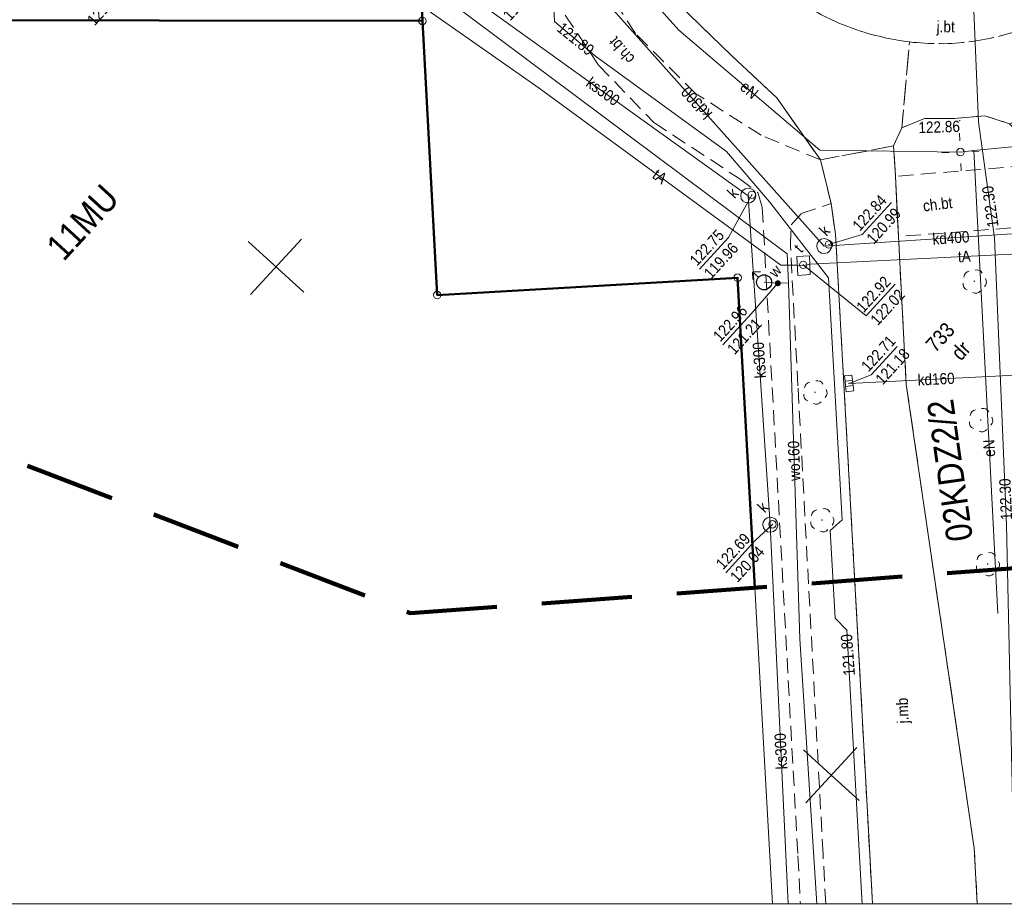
# Model space of a CAD drawing. Header units: metres. Extents: x 0 to 6446955, y 0 to 5658558.
# Tile 136 of 188: x 6441812 to 6441877, y 5654212 to 5654271. Entities that reach past the tile are written whole.
import ezdxf
from ezdxf.enums import TextEntityAlignment as Align

# ---------------------------------------------------------------- set-up
doc = ezdxf.new("R2010")
doc.units = ezdxf.units.M
doc.header["$MEASUREMENT"] = 0
for name, pattern in [('1.0_0.5', [1.5, 1, -0.5]), ('1.5_0.5', [2, 1.5, -0.5]), ('2', [0.9, 0.6, -0.3]), ('219-500', [0]), ('PRZER2-1', [3, 2, -1]), ('PRZER3-1', [4, 3, -1])]:
    doc.linetypes.add(name, pattern=pattern)
doc.layers.get('0').update_dxf_attribs({"color": 2, "linetype": 'CONTINUOUS', "lineweight": 5})
doc.layers.add('1ramki', color=7, linetype='PRZER2-1', lineweight=18)
doc.layers.add('z - MPZT', color=121, linetype='PRZER3-1', lineweight=18)
for name, color, linetype in [('202-punkt graniczny', 7, 'CONTINUOUS'), ('209-oznaczenie konturu klasyfikacyjnego', 7, 'CONTINUOUS'), ('211-numer działki ewidencyjnej', 7, 'CONTINUOUS'), ('217-kontur klasyfikacyjny', 7, 'CONTINUOUS'), ('218-kontur użytku gruntowego', 7, 'CONTINUOUS'), ('219-działka ewidencyjna', 7, 'CONTINUOUS'), ('chodnik', 7, 'CONTINUOUS'), ('chodnik-Atr17', 7, 'CONTINUOUS'), ('drzewo liściaste', 7, 'CONTINUOUS'), ('hydrant', 7, 'CONTINUOUS'), ('jezdnia', 7, 'CONTINUOUS'), ('jezdnia-Atr17', 7, 'CONTINUOUS'), ('komora podziemna', 7, 'CONTINUOUS'), ('kratka ściekowa', 7, 'CONTINUOUS'), ('krawężnik', 7, 'CONTINUOUS'), ('latarnia', 7, 'CONTINUOUS'), ('pikieta sztuczna', 7, 'CONTINUOUS'), ('pikieta sztuczna-Atr2', 7, 'CONTINUOUS'), ('przewód elektroenergetyczny podziemny', 7, 'CONTINUOUS'), ('przewód elektroenergetyczny podziemny-Atr1', 7, 'CONTINUOUS'), ('przewód gazowy', 7, 'CONTINUOUS'), ('przewód kanalizacyjny', 7, 'CONTINUOUS'), ('przewód kanalizacyjny-Atr1', 7, 'CONTINUOUS'), ('przewód telekomunikacyjny podziemny', 7, 'CONTINUOUS'), ('przewód telekomunikacyjny podziemny-Atr1', 7, 'CONTINUOUS'), ('przewód wodociągowy', 7, 'CONTINUOUS'), ('przewód wodociągowy-Atr1', 7, 'CONTINUOUS'), ('rzedna', 7, 'CONTINUOUS'), ('rzedna-Atr2', 7, 'CONTINUOUS'), ('rzedna-Atr3', 7, 'CONTINUOUS'), ('właz do komory lub kanału - okrągły', 7, 'CONTINUOUS'), ('właz do komory lub kanału - okrągły-Atr17', 7, 'CONTINUOUS'), ('Zakres', 7, 'CONTINUOUS'), ('zasuwa lub zawór', 7, 'CONTINUOUS'), ('zasuwa lub zawór-Atr17', 7, 'CONTINUOUS')]:
    doc.layers.add(name, color=color, linetype=linetype)
doc.styles.add('MapaZas', font='geodezja.shx', dxfattribs={"width": 0.9})
doc.linetypes.add('OLZ', pattern='A,3,-1,[36,msgB.shx,S=0.008,R=0,X=-0.5,Y=0],3', length=7)

# ---------------------------------------------------------------- blocks, each defined once
blk = doc.blocks.new('202')
at = {"color": 0, "linetype": 'Continuous', "lineweight": 0}
blk.add_circle((0, 0), 0.25, dxfattribs=at)
blk = doc.blocks.new('SM01')
at = {"color": 0, "linetype": 'Continuous', "lineweight": 13}
for p, q in [((-0.53, 0.531), (-0.883, 0.884)), ((0.531, 0.531), (0.884, 0.884)), ((-0.53, -0.53), (-0.883, -0.883)), ((0.531, -0.53), (0.884, -0.883))]:
    blk.add_line(p, q, dxfattribs=at)
blk.add_circle((0, 0), 0.25, dxfattribs=at)
blk = doc.blocks.new('PW01')
at = {"linetype": 'Continuous', "lineweight": 13}
h = blk.add_hatch(color=0, dxfattribs=at)
edge = h.paths.add_edge_path()
edge.add_arc((0, 0), 0.045, 0, 360)
blk = doc.blocks.new('US22')
at = {"color": 0, "linetype": 'Continuous', "lineweight": 13}
blk.add_circle((0, 0), 0.25, dxfattribs=at)
blk = doc.blocks.new('OP021')
at = {"linetype": 'Continuous', "lineweight": 13}
h = blk.add_hatch(color=0, dxfattribs=at)
edge = h.paths.add_edge_path()
edge.add_arc((0, 0), 0.05, 0, 360)
at = {"color": 0, "linetype": 'Continuous', "lineweight": 13}
for centre, start, end in [((0, 0.4), 49.272, 130.728), ((-0.38, 0.124), 121.308, 202.548), ((0.38, 0.124), 337.452, 58.692), ((-0.235, -0.324), 193.221, 274.871), ((0.235, -0.324), 265.129, 346.779)]:
    blk.add_arc(centre, 0.4, start, end, dxfattribs=at)
blk = doc.blocks.new('US05')
at = {"color": 0, "linetype": 'Continuous', "lineweight": 13}
for p, q in [((-0.525, -0.25), (-0.525, 0.25)), ((-0.525, 0.25), (-0.175, 0.25)), ((-0.175, -0.25), (-0.175, 0.25)), ((-0.175, 0.25), (0.175, 0.25)), ((0.175, -0.25), (0.175, 0.25)), ((0.175, 0.25), (0.525, 0.25)), ((0.525, -0.25), (0.525, 0.25)), ((-0.525, -0.25), (-0.175, -0.25)), ((-0.175, -0.25), (0.175, -0.25)), ((0.175, -0.25), (0.525, -0.25))]:
    blk.add_line(p, q, dxfattribs=at)
blk = doc.blocks.new('US25')
at = {"linetype": 'Continuous', "lineweight": 0}
h = blk.add_hatch(color=0, dxfattribs=at)
edge = h.paths.add_edge_path()
edge.add_arc((0, 0), 0.2, 0, 360)
blk = doc.blocks.new('SUWH')
at = {"color": 0, "linetype": 'Continuous'}
for p in [(-0.354, 0.646), (0, 0.5), (0.354, 0.646)]:
    blk.add_line(p, (0, 1), dxfattribs=at)
blk.add_circle((0, 0), 0.5, dxfattribs=at)

msp = doc.modelspace()

# ---------------------------------------------------------------- linework, layer by layer
at = {"color": 0, "lineweight": 13}
for p, q in [((6441830.937, 5654252.459), (6441827.249, 5654255.836)), ((6441830.937, 5654252.459), (6441827.249, 5654255.836)), ((6441827.405, 5654252.304), (6441830.781, 5654255.991)), ((6441827.405, 5654252.304), (6441830.781, 5654255.991)), ((6441864.282, 5654218.539), (6441867.658, 5654222.226)), ((6441864.282, 5654218.539), (6441867.658, 5654222.226)), ((6441864.282, 5654218.539), (6441867.658, 5654222.226)), ((6441864.282, 5654218.539), (6441867.658, 5654222.226)), ((6441865.97, 5654220.382), (6441864.126, 5654222.071)), ((6441865.97, 5654220.382), (6441864.126, 5654222.071)), ((6441867.814, 5654218.694), (6441865.97, 5654220.382)), ((6441867.814, 5654218.694), (6441865.97, 5654220.382))]:
    msp.add_line(p, q, dxfattribs=at)
at = {"layer": '1ramki', "color": 0, "linetype": 'Continuous', "lineweight": 18, "flags": 128}
msp.add_lwpolyline([(6441510.604, 5654351.84), (6441940.534, 5654351.84), (6441940.63, 5654211.832), (6441510.701, 5654211.832)], close=True, dxfattribs=at)
msp.add_lwpolyline([(6441510.604, 5654351.84), (6441940.534, 5654351.84), (6441940.63, 5654211.832), (6441510.701, 5654211.832)], close=True, dxfattribs=at)
at = {"layer": '217-kontur klasyfikacyjny', "color": 3, "linetype": 'Continuous', "lineweight": 13}
msp.add_line((6441862.065, 5654211.832), (6441859.751, 5654253.424), dxfattribs=at)
at = {"layer": '217-kontur klasyfikacyjny', "color": 3, "linetype": 'Continuous', "lineweight": 13, "flags": 128}
for points in [[(6441838.813, 5654270.48), (6441786.335, 5654270.546)], [(6441839.793, 5654252.269), (6441838.813, 5654270.48)], [(6441859.751, 5654253.424), (6441839.793, 5654252.269)]]:
    msp.add_lwpolyline(points, dxfattribs=at)
at = {"layer": '218-kontur użytku gruntowego', "color": 3, "linetype": 'Continuous', "lineweight": 13}
for p, q in [((6441862.065, 5654211.832), (6441859.751, 5654253.424)), ((6441859.751, 5654253.424), (6441862.065, 5654211.832))]:
    msp.add_line(p, q, dxfattribs=at)
at = {"layer": '218-kontur użytku gruntowego', "color": 3, "linetype": 'Continuous', "lineweight": 13, "flags": 128}
for points in [[(6441838.813, 5654270.48), (6441786.335, 5654270.546)], [(6441786.335, 5654270.546), (6441838.813, 5654270.48)], [(6441839.793, 5654252.269), (6441838.813, 5654270.48)], [(6441838.813, 5654270.48), (6441839.793, 5654252.269)], [(6441859.751, 5654253.424), (6441839.793, 5654252.269)], [(6441839.793, 5654252.269), (6441859.751, 5654253.424)]]:
    msp.add_lwpolyline(points, dxfattribs=at)
at = {"layer": '219-działka ewidencyjna', "color": 3, "linetype": '219-500', "lineweight": 13}
msp.add_line((6441862.065, 5654211.832), (6441859.751, 5654253.424), dxfattribs=at)
at = {"layer": '219-działka ewidencyjna', "color": 3, "linetype": '219-500', "lineweight": 13, "flags": 128}
for points in [[(6441838.612, 5654274.569), (6441838.813, 5654270.48)], [(6441838.813, 5654270.48), (6441786.335, 5654270.546)], [(6441838.813, 5654270.48), (6441839.793, 5654252.269)], [(6441859.751, 5654253.424), (6441839.793, 5654252.269)]]:
    msp.add_lwpolyline(points, dxfattribs=at)
at = {"layer": 'chodnik', "color": 7, "linetype": '1.0_0.5', "lineweight": 13}
for p, q in [((6441852.964, 5654269.645), (6441849.776, 5654274.53)), ((6441846.642, 5654273.373), (6441850.523, 5654267.528)), ((6441856.976, 5654265.646), (6441852.964, 5654269.645)), ((6441850.523, 5654267.528), (6441854.18, 5654263.732)), ((6441861.323, 5654262.886), (6441856.976, 5654265.646)), ((6441854.18, 5654263.732), (6441859.85, 5654260.018)), ((6441865.246, 5654261.247), (6441861.323, 5654262.886)), ((6441865.968, 5654258.348), (6441865.246, 5654261.247)), ((6441859.85, 5654260.018), (6441861.102, 5654259.075)), ((6441861.102, 5654259.075), (6441861.386, 5654258.083)), ((6441863.973, 5654257.68), (6441865.968, 5654258.348)), ((6441861.386, 5654258.083), (6441862.047, 5654246.129)), ((6441863.298, 5654256.928), (6441863.973, 5654257.68)), ((6441863.261, 5654255.525), (6441863.298, 5654256.928)), ((6441863.755, 5654246.247), (6441863.261, 5654255.525)), ((6441862.047, 5654246.129), (6441863.751, 5654215.012)), ((6441865.423, 5654215.121), (6441863.755, 5654246.247)), ((6441863.751, 5654215.012), (6441863.925, 5654211.832)), ((6441865.607, 5654211.832), (6441865.423, 5654215.121))]:
    msp.add_line(p, q, dxfattribs=at)
at = {"layer": 'chodnik', "color": 7, "linetype": '1.0_0.5', "lineweight": 13, "flags": 128}
msp.add_lwpolyline([(6441870.234, 5654260.164), (6441870.431, 5654256.16), (6441879.722, 5654256.873), (6441879.53, 5654260.913)], close=True, dxfattribs=at)
at = {"layer": 'jezdnia', "color": 7, "linetype": '1.5_0.5', "lineweight": 13, "flags": 128}
for points in [[(6441880.987, 5654310.424), (6441876.197, 5654310.213), (6441876.202, 5654308.975), (6441875.609, 5654308.149), (6441874.781, 5654307.971), (6441872.054, 5654308.027), (6441870.968, 5654307.774), (6441869.911, 5654307.834), (6441868.152, 5654308.386), (6441867.2, 5654309.434), (6441862.36, 5654308.931), (6441861.481, 5654306.387), (6441860.075, 5654304.23), (6441858.068, 5654301.919), (6441855.261, 5654298.631), (6441852.428, 5654295.463), (6441850.503, 5654293.687), (6441848.327, 5654292.465), (6441845.215, 5654291.465), (6441843.859, 5654286.889), (6441847.794, 5654286.893), (6441849.958, 5654286.932), (6441850.151, 5654286.891), (6441850.345, 5654286.835), (6441850.519, 5654286.73), (6441850.674, 5654286.602), (6441850.815, 5654286.446), (6441850.915, 5654286.273), (6441850.98, 5654286.078), (6441851.024, 5654285.874), (6441851.026, 5654285.669), (6441850.992, 5654285.484), (6441850.916, 5654285.282), (6441850.818, 5654285.101), (6441850.69, 5654284.947), (6441850.54, 5654284.813), (6441850.361, 5654284.706), (6441850.172, 5654284.648), (6441847.59, 5654284.626), (6441843.649, 5654284.587), (6441844.501, 5654280.349), (6441847.714, 5654279.712), (6441851.307, 5654277.684), (6441853.532, 5654274.901), (6441853.797, 5654274.509), (6441855.822, 5654271.597), (6441859.386, 5654268.144), (6441862.353, 5654265.373), (6441865.246, 5654261.247), (6441870.11, 5654262.176), (6441870.665, 5654263.389), (6441871.157, 5654269.095), (6441870.908, 5654269.119), (6441870.651, 5654269.164), (6441870.395, 5654269.196), (6441870.138, 5654269.241), (6441869.896, 5654269.287), (6441869.638, 5654269.346), (6441869.388, 5654269.399), (6441869.145, 5654269.459), (6441868.895, 5654269.512), (6441868.651, 5654269.586), (6441868.4, 5654269.653), (6441868.163, 5654269.734), (6441867.912, 5654269.801), (6441867.675, 5654269.883), (6441867.431, 5654269.971), (6441867.186, 5654270.059), (6441866.956, 5654270.148), (6441866.718, 5654270.244), (6441866.48, 5654270.34), (6441866.249, 5654270.443), (6441866.011, 5654270.553), (6441865.786, 5654270.663), (6441865.548, 5654270.773), (6441865.331, 5654270.891), (6441865.099, 5654271.008), (6441864.881, 5654271.126), (6441864.656, 5654271.25), (6441864.424, 5654271.382), (6441864.213, 5654271.521), (6441863.995, 5654271.653), (6441863.564, 5654271.938), (6441863.36, 5654272.085), (6441863.148, 5654272.224), (6441862.951, 5654272.378), (6441862.745, 5654272.539), (6441862.547, 5654272.693), (6441862.342, 5654272.854), (6441862.151, 5654273.016), (6441861.952, 5654273.184), (6441861.761, 5654273.345), (6441861.576, 5654273.528), (6441861.392, 5654273.697), (6441861.207, 5654273.88), (6441861.029, 5654274.056), (6441860.851, 5654274.246), (6441860.666, 5654274.429), (6441860.629, 5654274.477), (6441860.577, 5654274.525), (6441860.539, 5654274.587), (6441860.487, 5654274.634), (6441860.442, 5654274.689), (6441860.391, 5654274.736), (6441860.301, 5654274.845), (6441860.249, 5654274.892), (6441860.204, 5654274.947), (6441860.166, 5654275.009), (6441860.129, 5654275.057), (6441860.077, 5654275.104), (6441860.032, 5654275.159), (6441859.943, 5654275.268), (6441859.785, 5654275.466), (6441859.628, 5654275.665), (6441859.477, 5654275.87), (6441859.32, 5654276.069), (6441859.169, 5654276.275), (6441859.025, 5654276.488), (6441858.745, 5654276.907), (6441858.608, 5654277.127), (6441858.478, 5654277.341), (6441858.348, 5654277.555), (6441858.225, 5654277.79), (6441858.095, 5654278.004), (6441857.972, 5654278.225), (6441857.87, 5654278.454), (6441857.754, 5654278.682), (6441857.644, 5654278.918), (6441857.535, 5654279.14), (6441857.433, 5654279.383), (6441857.345, 5654279.613), (6441857.243, 5654279.842), (6441857.154, 5654280.086), (6441857.059, 5654280.322), (6441856.984, 5654280.567), (6441856.903, 5654280.804), (6441856.822, 5654281.041), (6441856.754, 5654281.293), (6441856.679, 5654281.537), (6441856.619, 5654281.782), (6441856.559, 5654282.027), (6441856.498, 5654282.272), (6441856.445, 5654282.525), (6441856.391, 5654282.777), (6441856.345, 5654283.023), (6441856.306, 5654283.276), (6441856.259, 5654283.522), (6441856.234, 5654283.775), (6441856.195, 5654284.028), (6441856.169, 5654284.282), (6441856.144, 5654284.536), (6441856.126, 5654284.783), (6441856.107, 5654285.044), (6441856.096, 5654285.298), (6441856.092, 5654285.546), (6441856.081, 5654285.8), (6441856.084, 5654286.055), (6441856.087, 5654286.31), (6441856.09, 5654286.565), (6441856.1, 5654286.813), (6441856.124, 5654287.076), (6441856.134, 5654287.324), (6441856.19, 5654287.829), (6441856.214, 5654288.092), (6441856.253, 5654288.327), (6441856.284, 5654288.583), (6441856.329, 5654288.84), (6441856.375, 5654289.083), (6441856.428, 5654289.333), (6441856.481, 5654289.569), (6441856.541, 5654289.826), (6441856.594, 5654290.076), (6441856.661, 5654290.313), (6441856.728, 5654290.563), (6441856.809, 5654290.801), (6441856.884, 5654291.045), (6441856.958, 5654291.288), (6441857.039, 5654291.526), (6441857.121, 5654291.763), (6441857.21, 5654291.993), (6441857.312, 5654292.238), (6441857.408, 5654292.476), (6441857.504, 5654292.7), (6441857.6, 5654292.938), (6441857.71, 5654293.162), (6441857.821, 5654293.386), (6441857.938, 5654293.618), (6441858.055, 5654293.849), (6441858.173, 5654294.067), (6441858.298, 5654294.292), (6441858.415, 5654294.509), (6441858.555, 5654294.721), (6441858.819, 5654295.157), (6441858.958, 5654295.369), (6441859.098, 5654295.566), (6441859.251, 5654295.792), (6441859.405, 5654295.99), (6441859.552, 5654296.194), (6441859.698, 5654296.399), (6441859.86, 5654296.59), (6441860.014, 5654296.788), (6441860.182, 5654296.987), (6441860.343, 5654297.178), (6441860.512, 5654297.362), (6441860.688, 5654297.554), (6441860.864, 5654297.732), (6441861.033, 5654297.916), (6441861.209, 5654298.094), (6441861.392, 5654298.279), (6441861.576, 5654298.45), (6441861.767, 5654298.614), (6441861.95, 5654298.785), (6441862.148, 5654298.956), (6441862.339, 5654299.12), (6441862.537, 5654299.278), (6441862.729, 5654299.428), (6441862.934, 5654299.578), (6441863.133, 5654299.735), (6441863.346, 5654299.879), (6441863.551, 5654300.03), (6441863.758, 5654300.166), (6441863.971, 5654300.31), (6441864.184, 5654300.454), (6441864.405, 5654300.577), (6441864.619, 5654300.707), (6441864.84, 5654300.83), (6441865.061, 5654300.953), (6441865.289, 5654301.069), (6441865.518, 5654301.185), (6441865.732, 5654301.301), (6441865.975, 5654301.404), (6441866.19, 5654301.505), (6441866.433, 5654301.608), (6441866.663, 5654301.71), (6441866.906, 5654301.799), (6441867.135, 5654301.901), (6441867.373, 5654301.982), (6441867.61, 5654302.063), (6441867.847, 5654302.144), (6441868.098, 5654302.226), (6441868.342, 5654302.301), (6441868.573, 5654302.36), (6441868.825, 5654302.428), (6441869.063, 5654302.495), (6441869.315, 5654302.563), (6441869.56, 5654302.609), (6441869.806, 5654302.655), (6441870.066, 5654302.702), (6441870.311, 5654302.748), (6441870.55, 5654302.787), (6441870.811, 5654302.82), (6441871.064, 5654302.859), (6441871.303, 5654302.884), (6441871.571, 5654302.91), (6441871.811, 5654302.935), (6441872.072, 5654302.953), (6441872.326, 5654302.965), (6441872.581, 5654302.976), (6441872.827, 5654302.994), (6441873.083, 5654302.977), (6441873.337, 5654302.988), (6441873.592, 5654302.985), (6441873.841, 5654302.961), (6441874.096, 5654302.958), (6441874.6, 5654302.916), (6441874.856, 5654302.899), (6441875.098, 5654302.867), (6441875.354, 5654302.836), (6441875.61, 5654302.805), (6441875.853, 5654302.759), (6441876.102, 5654302.72), (6441876.352, 5654302.682), (6441876.609, 5654302.622), (6441876.852, 5654302.576), (6441877.095, 5654302.516), (6441877.339, 5654302.456), (6441877.589, 5654302.39), (6441877.833, 5654302.315), (6441878.076, 5654302.255), (6441878.314, 5654302.174), (6441878.558, 5654302.1), (6441878.802, 5654302.011), (6441879.032, 5654301.922), (6441879.277, 5654301.834)], [(6441906.123, 5654290.758), (6441902.249, 5654290.983), (6441898.951, 5654291.602), (6441896.418, 5654292.878), (6441893.819, 5654295.312), (6441893.001, 5654296.373), (6441891.418, 5654298.879), (6441889.467, 5654301.249), (6441886.142, 5654304.09), (6441884.108, 5654305.925), (6441881.86, 5654308.743), (6441880.987, 5654310.424), (6441879.277, 5654301.834), (6441879.501, 5654301.738), (6441879.738, 5654301.642), (6441879.97, 5654301.539), (6441880.215, 5654301.436), (6441880.446, 5654301.333), (6441880.663, 5654301.216), (6441880.902, 5654301.106), (6441881.119, 5654300.988), (6441881.344, 5654300.863), (6441881.555, 5654300.738), (6441881.78, 5654300.614), (6441882.223, 5654300.343), (6441882.435, 5654300.204), (6441882.646, 5654300.064), (6441882.858, 5654299.925), (6441883.056, 5654299.771), (6441883.274, 5654299.625), (6441883.465, 5654299.463), (6441883.67, 5654299.317), (6441883.861, 5654299.155), (6441884.066, 5654298.994), (6441884.251, 5654298.826), (6441884.449, 5654298.657), (6441884.634, 5654298.488), (6441884.818, 5654298.32), (6441885.003, 5654298.137), (6441885.181, 5654297.96), (6441885.366, 5654297.778), (6441885.537, 5654297.594), (6441885.715, 5654297.404), (6441885.879, 5654297.213), (6441886.043, 5654297.022), (6441886.207, 5654296.831), (6441886.372, 5654296.626), (6441886.536, 5654296.435), (6441886.687, 5654296.229), (6441886.837, 5654296.023), (6441886.988, 5654295.818), (6441887.131, 5654295.619), (6441887.268, 5654295.398), (6441887.412, 5654295.185), (6441887.542, 5654294.971), (6441887.686, 5654294.758), (6441887.816, 5654294.545), (6441887.939, 5654294.309), (6441888.069, 5654294.096), (6441888.178, 5654293.874), (6441888.404, 5654293.41), (6441888.52, 5654293.181), (6441888.622, 5654292.952), (6441888.731, 5654292.716), (6441888.826, 5654292.494), (6441888.915, 5654292.25), (6441889.017, 5654292.021), (6441889.099, 5654291.77), (6441889.275, 5654291.297), (6441889.343, 5654291.045), (6441889.424, 5654290.808), (6441889.492, 5654290.556), (6441889.566, 5654290.311), (6441889.627, 5654290.066), (6441889.68, 5654289.814), (6441889.741, 5654289.569), (6441889.78, 5654289.316), (6441889.834, 5654289.063), (6441889.887, 5654288.811), (6441889.927, 5654288.558), (6441889.959, 5654288.311), (6441889.998, 5654288.058), (6441890.017, 5654287.797), (6441890.049, 5654287.551), (6441890.074, 5654287.297), (6441890.093, 5654287.036), (6441890.104, 5654286.782), (6441890.115, 5654286.528), (6441890.123, 5654286.018), (6441890.121, 5654285.763), (6441890.111, 5654285.501), (6441890.108, 5654285.246), (6441890.098, 5654284.998), (6441890.049, 5654284.486), (6441890.032, 5654284.231), (6441890.008, 5654283.982), (6441889.963, 5654283.725), (6441889.931, 5654283.469), (6441889.9, 5654283.213), (6441889.848, 5654282.963), (6441889.809, 5654282.713), (6441889.749, 5654282.47), (6441889.704, 5654282.213), (6441889.644, 5654281.97), (6441889.577, 5654281.719), (6441889.51, 5654281.469), (6441889.442, 5654281.232), (6441889.376, 5654280.981), (6441889.295, 5654280.73), (6441889.213, 5654280.493), (6441889.132, 5654280.256), (6441889.043, 5654280.011), (6441888.954, 5654279.781), (6441888.859, 5654279.543), (6441888.756, 5654279.298), (6441888.66, 5654279.06), (6441888.55, 5654278.836), (6441888.447, 5654278.605), (6441888.33, 5654278.373), (6441888.219, 5654278.149), (6441888.095, 5654277.924), (6441887.97, 5654277.699), (6441887.853, 5654277.467), (6441887.714, 5654277.256), (6441887.589, 5654277.031), (6441887.45, 5654276.82), (6441887.331, 5654276.63), (6441887.197, 5654276.455), (6441887.085, 5654276.273), (6441886.958, 5654276.09), (6441886.824, 5654275.914), (6441886.691, 5654275.739), (6441886.549, 5654275.57), (6441886.415, 5654275.394), (6441886.282, 5654275.218), (6441886.133, 5654275.056), (6441885.992, 5654274.887), (6441885.843, 5654274.725), (6441885.695, 5654274.548), (6441885.547, 5654274.386), (6441885.391, 5654274.23), (6441885.242, 5654274.082), (6441885.059, 5654273.897), (6441884.883, 5654273.72), (6441884.692, 5654273.555), (6441884.508, 5654273.385), (6441884.318, 5654273.206), (6441884.127, 5654273.042), (6441883.936, 5654272.878), (6441883.73, 5654272.727), (6441883.539, 5654272.563), (6441883.333, 5654272.413), (6441883.128, 5654272.262), (6441882.915, 5654272.118), (6441882.709, 5654271.968), (6441882.503, 5654271.831), (6441882.29, 5654271.687), (6441882.09, 5654271.558), (6441881.862, 5654271.428), (6441881.648, 5654271.298), (6441881.427, 5654271.175), (6441881.2, 5654271.045), (6441880.971, 5654270.928), (6441880.75, 5654270.805), (6441880.528, 5654270.697), (6441880.299, 5654270.595), (6441880.078, 5654270.486), (6441879.834, 5654270.383), (6441879.605, 5654270.281), (6441879.361, 5654270.192), (6441879.139, 5654270.098), (6441878.895, 5654270.009), (6441878.658, 5654269.928), (6441878.414, 5654269.839), (6441878.17, 5654269.765), (6441877.94, 5654269.691), (6441877.695, 5654269.616), (6441877.443, 5654269.549), (6441877.206, 5654269.482), (6441876.96, 5654269.435), (6441876.715, 5654269.375), (6441876.47, 5654269.315), (6441876.21, 5654269.268), (6441875.971, 5654269.229), (6441875.719, 5654269.175), (6441875.458, 5654269.143), (6441875.219, 5654269.104), (6441874.973, 5654269.072), (6441874.712, 5654269.053), (6441874.466, 5654269.021), (6441874.219, 5654269.003), (6441873.95, 5654268.991), (6441873.703, 5654268.973), (6441873.456, 5654268.97), (6441873.187, 5654268.972), (6441872.939, 5654268.968), (6441872.691, 5654268.978), (6441872.429, 5654268.988), (6441872.166, 5654268.998), (6441871.925, 5654269.015), (6441871.662, 5654269.039), (6441871.406, 5654269.056), (6441871.157, 5654269.095), (6441870.665, 5654263.389), (6441872.153, 5654263.993), (6441874.163, 5654263.997), (6441876.166, 5654264.17), (6441877.809, 5654263.655), (6441885.918, 5654266.914), (6441889.004, 5654270.299), (6441892.126, 5654273.975), (6441894.497, 5654276.875), (6441897.255, 5654279.028), (6441898.726, 5654279.687), (6441902.288, 5654280.439), (6441907.473, 5654280.681), (6441907.391, 5654284.783), (6441902.814, 5654284.73), (6441898.865, 5654284.726), (6441896.36, 5654284.715), (6441895.918, 5654284.794), (6441895.715, 5654284.884), (6441895.377, 5654285.181), (6441895.248, 5654285.366), (6441895.168, 5654285.575), (6441895.116, 5654285.799), (6441895.113, 5654286.019), (6441895.146, 5654286.247), (6441895.214, 5654286.455), (6441895.326, 5654286.651), (6441895.467, 5654286.82), (6441896.054, 5654287.15), (6441898.835, 5654287.181), (6441902.818, 5654287.208), (6441907.355, 5654287.216)], [(6441890.111, 5654285.501), (6441887.921, 5654285.405), (6441887.904, 5654285.149), (6441887.887, 5654284.894), (6441887.87, 5654284.638), (6441887.845, 5654284.389), (6441887.807, 5654284.14), (6441887.776, 5654283.884), (6441887.737, 5654283.634), (6441887.692, 5654283.377), (6441887.653, 5654283.128), (6441887.586, 5654282.877), (6441887.534, 5654282.627), (6441887.481, 5654282.377), (6441887.414, 5654282.141), (6441887.34, 5654281.883), (6441887.273, 5654281.646), (6441887.198, 5654281.402), (6441887.117, 5654281.165), (6441887.028, 5654280.92), (6441886.94, 5654280.676), (6441886.837, 5654280.445), (6441886.749, 5654280.2), (6441886.638, 5654279.976), (6441886.543, 5654279.738), (6441886.425, 5654279.521), (6441886.322, 5654279.29), (6441886.198, 5654279.051), (6441886.073, 5654278.826), (6441885.955, 5654278.608), (6441885.823, 5654278.39), (6441885.691, 5654278.172), (6441885.545, 5654277.953), (6441885.407, 5654277.728), (6441885.253, 5654277.516), (6441885.1, 5654277.304), (6441884.939, 5654277.098), (6441884.779, 5654276.879), (6441884.611, 5654276.68), (6441884.45, 5654276.475), (6441884.275, 5654276.255), (6441884.092, 5654276.07), (6441883.924, 5654275.872), (6441883.735, 5654275.679), (6441883.552, 5654275.494), (6441883.361, 5654275.316), (6441883.178, 5654275.131), (6441882.981, 5654274.959), (6441882.783, 5654274.788), (6441882.571, 5654274.616), (6441882.373, 5654274.444), (6441882.161, 5654274.286), (6441881.956, 5654274.122), (6441881.743, 5654273.978), (6441881.537, 5654273.827), (6441881.324, 5654273.683), (6441881.111, 5654273.539), (6441880.898, 5654273.395), (6441880.67, 5654273.265), (6441880.456, 5654273.135), (6441880.228, 5654273.019), (6441880.007, 5654272.896), (6441879.772, 5654272.773), (6441879.543, 5654272.656), (6441879.307, 5654272.547), (6441879.085, 5654272.452), (6441878.849, 5654272.343), (6441878.613, 5654272.247), (6441878.369, 5654272.145), (6441878.126, 5654272.056), (6441877.895, 5654271.982), (6441877.652, 5654271.893), (6441877.4, 5654271.812), (6441877.156, 5654271.737), (6441876.904, 5654271.669), (6441876.666, 5654271.616), (6441876.421, 5654271.542), (6441876.161, 5654271.495), (6441875.916, 5654271.435), (6441875.663, 5654271.395), (6441875.403, 5654271.349), (6441875.158, 5654271.302), (6441874.904, 5654271.277), (6441874.644, 5654271.244), (6441874.39, 5654271.219), (6441874.129, 5654271.2), (6441873.882, 5654271.182), (6441873.628, 5654271.171), (6441873.366, 5654271.167), (6441873.125, 5654271.17), (6441872.87, 5654271.173), (6441872.608, 5654271.183), (6441872.36, 5654271.193), (6441872.104, 5654271.21), (6441871.863, 5654271.228), (6441871.607, 5654271.259), (6441871.35, 5654271.29), (6441871.108, 5654271.322), (6441870.845, 5654271.36), (6441870.595, 5654271.399), (6441870.353, 5654271.445), (6441870.103, 5654271.497), (6441869.852, 5654271.564), (6441869.602, 5654271.617), (6441869.359, 5654271.677), (6441869.122, 5654271.744), (6441868.878, 5654271.818), (6441868.627, 5654271.899), (6441868.397, 5654271.974), (6441868.146, 5654272.055), (6441867.915, 5654272.144), (6441867.685, 5654272.233), (6441867.44, 5654272.335), (6441867.209, 5654272.439), (6441866.978, 5654272.542), (6441866.747, 5654272.645), (6441866.522, 5654272.755), (6441866.305, 5654272.873), (6441866.073, 5654272.99), (6441865.856, 5654273.108), (6441865.623, 5654273.239), (6441865.412, 5654273.379), (6441865.201, 5654273.504), (6441864.99, 5654273.643), (6441864.778, 5654273.782), (6441864.567, 5654273.922), (6441864.369, 5654274.076), (6441864.157, 5654274.229), (6441863.959, 5654274.383), (6441863.798, 5654274.504), (6441863.643, 5654274.646), (6441863.482, 5654274.78), (6441863.327, 5654274.908), (6441863.173, 5654275.049), (6441863.018, 5654275.191), (6441862.87, 5654275.326), (6441862.722, 5654275.476), (6441861.207, 5654273.88), (6441861.392, 5654273.697), (6441861.576, 5654273.528), (6441861.761, 5654273.345), (6441861.952, 5654273.184), (6441862.151, 5654273.016), (6441862.342, 5654272.854), (6441862.547, 5654272.693), (6441862.745, 5654272.539), (6441862.951, 5654272.378), (6441863.148, 5654272.224), (6441863.36, 5654272.085), (6441863.564, 5654271.938), (6441863.783, 5654271.792), (6441863.995, 5654271.653), (6441864.213, 5654271.521), (6441864.424, 5654271.382), (6441864.656, 5654271.25), (6441864.881, 5654271.126), (6441865.099, 5654271.008), (6441865.331, 5654270.891), (6441865.548, 5654270.773), (6441865.786, 5654270.663), (6441866.011, 5654270.553), (6441866.249, 5654270.443), (6441866.48, 5654270.34), (6441866.718, 5654270.244), (6441866.956, 5654270.148), (6441867.186, 5654270.059), (6441867.431, 5654269.971), (6441867.675, 5654269.883), (6441867.912, 5654269.801), (6441868.163, 5654269.734), (6441868.4, 5654269.653), (6441868.651, 5654269.586), (6441868.895, 5654269.512), (6441869.145, 5654269.459), (6441869.388, 5654269.399), (6441869.638, 5654269.346), (6441869.896, 5654269.287), (6441870.138, 5654269.241), (6441870.395, 5654269.196), (6441870.651, 5654269.164), (6441870.908, 5654269.119), (6441871.157, 5654269.095), (6441871.406, 5654269.056), (6441871.662, 5654269.039), (6441871.925, 5654269.015), (6441872.166, 5654268.998), (6441872.429, 5654268.988), (6441872.691, 5654268.978), (6441872.939, 5654268.968), (6441873.187, 5654268.972), (6441873.456, 5654268.97), (6441873.703, 5654268.973), (6441873.95, 5654268.991), (6441874.219, 5654269.003), (6441874.466, 5654269.021), (6441874.712, 5654269.053), (6441874.973, 5654269.072), (6441875.219, 5654269.104), (6441875.458, 5654269.143), (6441875.719, 5654269.175), (6441875.971, 5654269.229), (6441876.21, 5654269.268), (6441876.47, 5654269.315), (6441876.715, 5654269.375), (6441876.96, 5654269.435), (6441877.206, 5654269.482), (6441877.443, 5654269.549), (6441877.695, 5654269.616), (6441877.94, 5654269.691), (6441878.17, 5654269.765), (6441878.414, 5654269.839), (6441878.658, 5654269.928), (6441878.895, 5654270.009), (6441879.139, 5654270.098), (6441879.361, 5654270.192), (6441879.605, 5654270.281), (6441879.834, 5654270.383), (6441880.078, 5654270.486), (6441880.299, 5654270.595), (6441880.528, 5654270.697), (6441880.75, 5654270.805), (6441880.971, 5654270.928), (6441881.2, 5654271.045), (6441881.427, 5654271.175), (6441881.648, 5654271.298), (6441881.862, 5654271.428), (6441882.09, 5654271.558), (6441882.29, 5654271.687), (6441882.503, 5654271.831), (6441882.709, 5654271.968), (6441882.915, 5654272.118), (6441883.128, 5654272.262), (6441883.333, 5654272.413), (6441883.539, 5654272.563), (6441883.73, 5654272.727), (6441883.936, 5654272.878), (6441884.127, 5654273.042), (6441884.318, 5654273.206), (6441884.508, 5654273.385), (6441884.692, 5654273.555), (6441884.883, 5654273.72), (6441885.059, 5654273.897), (6441885.242, 5654274.082), (6441885.391, 5654274.23), (6441885.547, 5654274.386), (6441885.695, 5654274.548), (6441885.843, 5654274.725), (6441885.992, 5654274.887), (6441886.133, 5654275.056), (6441886.282, 5654275.218), (6441886.415, 5654275.394), (6441886.549, 5654275.57), (6441886.691, 5654275.739), (6441886.824, 5654275.914), (6441886.958, 5654276.09), (6441887.085, 5654276.273), (6441887.197, 5654276.455), (6441887.331, 5654276.63), (6441887.45, 5654276.82), (6441887.589, 5654277.031), (6441887.714, 5654277.256), (6441887.853, 5654277.467), (6441887.97, 5654277.699), (6441888.095, 5654277.924), (6441888.219, 5654278.149), (6441888.33, 5654278.373), (6441888.447, 5654278.605), (6441888.55, 5654278.836), (6441888.66, 5654279.06), (6441888.756, 5654279.298), (6441888.859, 5654279.543), (6441888.954, 5654279.781), (6441889.043, 5654280.011), (6441889.132, 5654280.256), (6441889.213, 5654280.493), (6441889.295, 5654280.73), (6441889.376, 5654280.981), (6441889.442, 5654281.232), (6441889.51, 5654281.469), (6441889.577, 5654281.719), (6441889.644, 5654281.97), (6441889.704, 5654282.213), (6441889.749, 5654282.47), (6441889.809, 5654282.713), (6441889.848, 5654282.963), (6441889.9, 5654283.213), (6441889.931, 5654283.469), (6441889.963, 5654283.725), (6441890.008, 5654283.982), (6441890.032, 5654284.231), (6441890.049, 5654284.486), (6441890.074, 5654284.735), (6441890.098, 5654284.998), (6441890.108, 5654285.246)]]:
    msp.add_lwpolyline(points, close=True, dxfattribs=at)
at = {"layer": 'jezdnia', "color": 7, "linetype": '1.5_0.5', "lineweight": 13}
msp.add_lwpolyline([(6441875.67, 5654211.832), (6441875.463, 5654215.528), (6441870.949, 5654246.33), (6441870.431, 5654256.16), (6441870.234, 5654260.164), (6441870.11, 5654262.176), (6441865.246, 5654261.247), (6441865.968, 5654258.348), (6441866.249, 5654256.315), (6441866.815, 5654246.36), (6441868.523, 5654215.13), (6441868.705, 5654211.832)], dxfattribs=at)
at = {"layer": 'komora podziemna', "color": 32, "linetype": 'Continuous', "lineweight": 13, "flags": 128}
for points in [[(6441860.798, 5654259.232), (6441860.911, 5654259.074), (6441860.954, 5654258.885), (6441860.913, 5654258.692), (6441860.815, 5654258.525), (6441860.657, 5654258.412), (6441860.474, 5654258.375), (6441860.275, 5654258.409), (6441860.108, 5654258.508), (6441859.994, 5654258.666), (6441859.965, 5654258.855), (6441859.992, 5654259.048), (6441860.091, 5654259.215), (6441860.248, 5654259.328), (6441860.445, 5654259.365), (6441860.63, 5654259.331)], [(6441865.843, 5654255.887), (6441865.956, 5654255.729), (6441866, 5654255.54), (6441865.965, 5654255.354), (6441865.86, 5654255.18), (6441865.709, 5654255.074), (6441865.512, 5654255.037), (6441865.32, 5654255.064), (6441865.153, 5654255.163), (6441865.046, 5654255.328), (6441865.003, 5654255.517), (6441865.037, 5654255.703), (6441865.136, 5654255.87), (6441865.294, 5654255.983), (6441865.49, 5654256.02), (6441865.682, 5654255.993)], [(6441862.263, 5654237.376), (6441862.376, 5654237.218), (6441862.413, 5654237.022), (6441862.386, 5654236.829), (6441862.28, 5654236.669), (6441862.122, 5654236.556), (6441861.933, 5654236.512), (6441861.74, 5654236.553), (6441861.573, 5654236.652), (6441861.46, 5654236.81), (6441861.43, 5654237), (6441861.457, 5654237.192), (6441861.556, 5654237.359), (6441861.721, 5654237.465), (6441861.91, 5654237.509), (6441862.096, 5654237.475)]]:
    msp.add_lwpolyline(points, close=True, dxfattribs=at)
at = {"layer": 'komora podziemna', "color": 30, "linetype": 'Continuous', "lineweight": 13, "flags": 128}
msp.add_lwpolyline([(6441863.688, 5654254.836), (6441864.514, 5654254.88), (6441864.576, 5654253.63), (6441863.744, 5654253.565)], close=True, dxfattribs=at)
at = {"layer": 'krawężnik', "color": 7, "linetype": 'Continuous', "lineweight": 13}
for points in [[(6441853.797, 5654274.509), (6441855.822, 5654271.597), (6441859.386, 5654268.144), (6441862.353, 5654265.373), (6441865.246, 5654261.247), (6441865.968, 5654258.348), (6441866.249, 5654256.315), (6441866.815, 5654246.36), (6441868.523, 5654215.13), (6441868.705, 5654211.832)], [(6441875.67, 5654211.832), (6441875.463, 5654215.528), (6441870.949, 5654246.33), (6441870.431, 5654256.16), (6441870.234, 5654260.164), (6441870.11, 5654262.176), (6441870.665, 5654263.389), (6441872.153, 5654263.993), (6441874.163, 5654263.997), (6441876.166, 5654264.17), (6441877.809, 5654263.655), (6441878.971, 5654262.496), (6441879.53, 5654260.913), (6441879.722, 5654256.873)]]:
    msp.add_lwpolyline(points, dxfattribs=at)
at = {"layer": 'przewód elektroenergetyczny podziemny', "color": 1, "linetype": 'Continuous', "lineweight": 13}
msp.add_lwpolyline([(6441873.049, 5654285.91), (6441874.747, 5654285.766), (6441875.44, 5654271.152), (6441875.744, 5654263.783), (6441876.813, 5654256.066), (6441877.617, 5654236.998), (6441878.105, 5654214.681), (6441878.262, 5654211.832)], dxfattribs=at)
at = {"layer": 'przewód elektroenergetyczny podziemny', "color": 1, "linetype": 'Continuous', "lineweight": 13, "flags": 128}
for points in [[(6441874.551, 5654261.77), (6441865.21, 5654261.903), (6441855.848, 5654269.878), (6441851.687, 5654274.515)], [(6441893.373, 5654273.959), (6441890.619, 5654270.908), (6441883.855, 5654262.973), (6441879.329, 5654262.249), (6441875.432, 5654261.872)], [(6441874.551, 5654261.77), (6441875.432, 5654261.872)], [(6441877.027, 5654231.111), (6441875.432, 5654261.872)]]:
    msp.add_lwpolyline(points, dxfattribs=at)
at = {"layer": 'przewód gazowy', "color": 40, "linetype": 'Continuous', "lineweight": 13}
for p, q in [((6441847.502, 5654272.165), (6441847.585, 5654270.435)), ((6441847.585, 5654270.435), (6441850.312, 5654268.141)), ((6441850.312, 5654268.141), (6441859.014, 5654261.8)), ((6441859.014, 5654261.8), (6441861.864, 5654258.472)), ((6441861.864, 5654258.472), (6441865.796, 5654253.407)), ((6441865.796, 5654253.407), (6441866.702, 5654237.338)), ((6441866.702, 5654237.338), (6441865.899, 5654236.623)), ((6441865.899, 5654236.623), (6441866.225, 5654230.819)), ((6441866.225, 5654230.819), (6441867.011, 5654230.005)), ((6441867.011, 5654230.005), (6441868.025, 5654211.803)), ((6441868.025, 5654211.803), (6441868.024, 5654211.832))]:
    msp.add_line(p, q, dxfattribs=at)
at = {"layer": 'przewód kanalizacyjny', "color": 34, "linetype": 'Continuous', "lineweight": 13, "flags": 128}
for points in [[(6441865.498, 5654255.525), (6441848.544, 5654274.532)], [(6441860.453, 5654258.87), (6441841.164, 5654272.721)], [(6441861.918, 5654237.014), (6441860.453, 5654258.87)], [(6441865.498, 5654255.525), (6441887.08, 5654256.943)], [(6441867.152, 5654246.403), (6441883.53, 5654247.217)]]:
    msp.add_lwpolyline(points, dxfattribs=at)
at = {"layer": 'przewód kanalizacyjny', "color": 34, "linetype": 'Continuous', "lineweight": 13}
msp.add_lwpolyline([(6441863.104, 5654211.832), (6441861.918, 5654237.014)], dxfattribs=at)
at = {"layer": 'przewód telekomunikacyjny podziemny', "color": 30, "linetype": 'Continuous', "lineweight": 13, "flags": 128}
for points in [[(6441833.419, 5654276.301), (6441833.566, 5654275.854), (6441833.657, 5654275.066), (6441846.569, 5654266.023), (6441862.609, 5654254.265), (6441863.685, 5654254.256), (6441864.132, 5654254.226)], [(6441864.132, 5654254.226), (6441864.552, 5654254.329), (6441885.062, 5654255.346), (6441885.457, 5654255.066)]]:
    msp.add_lwpolyline(points, dxfattribs=at)
at = {"layer": 'przewód wodociągowy', "color": 5, "linetype": 'Continuous', "lineweight": 13}
for p, q in [((6441863.043, 5654255.006), (6441839.901, 5654272.304)), ((6441863.121, 5654253.077), (6441863.043, 5654255.006)), ((6441863.887, 5654229.435), (6441863.121, 5654253.077)), ((6441865, 5654211.832), (6441863.887, 5654229.435))]:
    msp.add_line(p, q, dxfattribs=at)
at = {"layer": 'przewód wodociągowy', "color": 5, "linetype": 'Continuous', "lineweight": 13, "flags": 128}
for points in [[(6441861.506, 5654253.119), (6441862.422, 5654253.054)], [(6441862.422, 5654253.054), (6441863.121, 5654253.077)]]:
    msp.add_lwpolyline(points, dxfattribs=at)
at = {"layer": 'rzedna-Atr2', "color": 7, "lineweight": 13, "flags": 128}
for points in [[(6441860.698, 5654258.93), (6441859.152, 5654256.102), (6441857.224, 5654253.997)], [(6441865.812, 5654255.631), (6441868.026, 5654256.301), (6441869.975, 5654258.43)], [(6441864.102, 5654254.281), (6441868.285, 5654250.898), (6441870.208, 5654252.999)], [(6441862.065, 5654237.042), (6441860.903, 5654235.95), (6441858.962, 5654233.83)]]:
    msp.add_lwpolyline(points, dxfattribs=at)
at = {"layer": 'rzedna-Atr2', "color": 5, "lineweight": 13, "flags": 128}
msp.add_lwpolyline([(6441862.422, 5654253.054), (6441860.657, 5654251.022), (6441858.773, 5654248.965)], dxfattribs=at)
at = {"layer": 'rzedna-Atr2', "color": 34, "lineweight": 13, "flags": 128}
msp.add_lwpolyline([(6441867.152, 5654246.403), (6441868.614, 5654246.963), (6441870.344, 5654248.852)], dxfattribs=at)
at = {"layer": 'z - MPZT', "linetype": 'Continuous', "lineweight": 50}
for points in [[(6441838.813, 5654270.48), (6441838.612, 5654274.569), (6441838.325, 5654279.631), (6441837.233, 5654300.251)], [(6441860.896, 5654232.838), (6441859.751, 5654253.424), (6441839.793, 5654252.269), (6441838.813, 5654270.48), (6441786.335, 5654270.546), (6441747.632, 5654269.917), (6441727.603, 5654269.722), (6441636.039, 5654268.519), (6441636.01, 5654271.286), (6441621.429, 5654271.132), (6441612.894, 5654271.11), (6441581.833, 5654271.822), (6441564.38, 5654271.789), (6441551.901, 5654271.976), (6441527.109, 5654271.856)]]:
    msp.add_lwpolyline(points, dxfattribs=at)
at = {"layer": 'Zakres', "color": 221, "linetype": '2', "lineweight": 100, "ltscale": 10, "flags": 128}
msp.add_lwpolyline([(6441936.582, 5654238.477), (6441935.717, 5654314.845), (6441872.503, 5654315.819), (6441809.024, 5654311.26), (6441528.91, 5654310.408), (6441525.825, 5654244.356), (6441801.954, 5654245.032), (6441838.027, 5654231.134)], close=True, dxfattribs=at)

# ---------------------------------------------------------------- block references
at = {"layer": '202-punkt graniczny', "color": 3, "linetype": 'Continuous', "lineweight": 13, "rotation": 47.52228373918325}
for p in [(6441838.813, 5654270.48), (6441859.751, 5654253.424), (6441839.793, 5654252.269)]:
    msp.add_blockref('202', p, dxfattribs=at)
at = {"layer": 'drzewo liściaste', "color": 94, "linetype": 'Continuous', "lineweight": 13, "rotation": 47.52228373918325}
for p in [(6441875.475, 5654253.183), (6441864.892, 5654245.816), (6441875.901, 5654243.979), (6441865.351, 5654237.328), (6441876.352, 5654234.401)]:
    msp.add_blockref('OP021', p, dxfattribs=at)
at = {"layer": 'hydrant', "color": 5, "linetype": 'Continuous', "lineweight": 13, "rotation": 47.52228373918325}
msp.add_blockref('SUWH', (6441861.506, 5654253.119), dxfattribs=at)
at = {"layer": 'kratka ściekowa', "color": 34, "linetype": 'Continuous', "lineweight": 13, "rotation": 276.3022837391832}
msp.add_blockref('US05', (6441867.152, 5654246.403), dxfattribs=at)
at = {"layer": 'latarnia', "color": 7, "linetype": 'Continuous', "lineweight": 13, "rotation": 47.52228373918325}
msp.add_blockref('SM01', (6441874.551, 5654261.77), dxfattribs=at)
at = {"layer": 'pikieta sztuczna', "color": 7, "linetype": 'Continuous', "lineweight": 13, "rotation": 47.52228373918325}
msp.add_blockref('PW01', (6441874.502, 5654263.863), dxfattribs=at)
at = {"layer": 'rzedna', "color": 40, "linetype": 'Continuous', "lineweight": 13, "rotation": 47.52228373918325}
for p in [(6441847.585, 5654270.435), (6441867.011, 5654230.005)]:
    msp.add_blockref('PW01', p, dxfattribs=at)
at = {"layer": 'rzedna', "color": 34, "linetype": 'Continuous', "lineweight": 13, "rotation": 47.52228373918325}
for p in [(6441860.698, 5654258.93), (6441865.812, 5654255.631), (6441867.152, 5654246.403), (6441862.065, 5654237.042)]:
    msp.add_blockref('PW01', p, dxfattribs=at)
at = {"layer": 'rzedna', "color": 1, "linetype": 'Continuous', "lineweight": 13, "rotation": 47.52228373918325}
msp.add_blockref('PW01', (6441876.813, 5654256.066), dxfattribs=at)
at = {"layer": 'rzedna', "color": 30, "linetype": 'Continuous', "lineweight": 13, "rotation": 47.52228373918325}
msp.add_blockref('PW01', (6441864.102, 5654254.281), dxfattribs=at)
at = {"layer": 'rzedna', "color": 5, "linetype": 'Continuous', "lineweight": 13, "rotation": 47.52228373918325}
msp.add_blockref('PW01', (6441862.422, 5654253.054), dxfattribs=at)
at = {"layer": 'właz do komory lub kanału - okrągły', "color": 7, "linetype": 'Continuous', "lineweight": 13, "rotation": 47.52228373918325}
for p in [(6441860.698, 5654258.93), (6441865.812, 5654255.631), (6441864.102, 5654254.281), (6441862.065, 5654237.042)]:
    msp.add_blockref('US22', p, dxfattribs=at)
at = {"layer": 'zasuwa lub zawór', "color": 5, "linetype": 'Continuous', "lineweight": 13, "rotation": 47.52228373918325}
msp.add_blockref('US25', (6441862.422, 5654253.054), dxfattribs=at)

# ---------------------------------------------------------------- texts
at = {"layer": '209-oznaczenie konturu klasyfikacyjnego', "color": 3, "linetype": 'Continuous', "lineweight": 13, "style": 'MapaZas', "width": 0.9}
msp.add_text('dr', height=1, rotation=47.52228, dxfattribs=at).set_placement((6441873.838, 5654248.527), align=Align.TOP_LEFT)
at = {"layer": '211-numer działki ewidencyjnej', "color": 3, "linetype": 'Continuous', "lineweight": 13, "style": 'MapaZas', "width": 0.9}
msp.add_text('733', height=1, rotation=47.52228, dxfattribs=at).set_placement((6441872.892, 5654248.395))
at = {"layer": 'chodnik-Atr17', "color": 7, "lineweight": 13, "style": 'MapaZas', "width": 0.9}
for rotation, p in [(130.72128, (6441852.043, 5654268.522)), (7.08028, (6441873.034, 5654258.306))]:
    msp.add_text('ch.bt', height=0.75, rotation=rotation, dxfattribs=at).set_placement(p, align=Align.MIDDLE_CENTER)
at = {"layer": 'jezdnia-Atr17', "color": 7, "lineweight": 13, "style": 'MapaZas', "width": 0.9}
for s, rotation, p in [('j.bt', 359.36628, (6441873.569, 5654270.1)), ('j.mb', 92.05228, (6441870.707, 5654224.668))]:
    msp.add_text(s, height=0.75, rotation=rotation, dxfattribs=at).set_placement(p, align=Align.MIDDLE_CENTER)
at = {"layer": 'pikieta sztuczna-Atr2', "color": 7, "lineweight": 13, "style": 'MapaZas', "width": 0.9}
msp.add_text('122.86', height=0.75, rotation=1.90228, dxfattribs=at).set_placement((6441874.502, 5654263.863), align=Align.TOP_RIGHT)
at = {"layer": 'przewód elektroenergetyczny podziemny-Atr1', "color": 1, "lineweight": 13, "style": 'MapaZas', "width": 0.9}
for rotation, p in [(319.57228, (6441860.525, 5654265.894)), (92.97228, (6441876.458, 5654242.099))]:
    msp.add_text('eN', height=0.75, rotation=rotation, dxfattribs=at).set_placement(p, align=Align.MIDDLE_CENTER)
at = {"layer": 'przewód kanalizacyjny-Atr1', "color": 34, "lineweight": 13, "style": 'MapaZas', "width": 0.9}
for s, rotation, p in [('ks300', 324.31728, (6441850.812, 5654265.799)), ('kd300', 131.73128, (6441857.024, 5654265.032)), ('kd400', 3.76228, (6441873.918, 5654256.073)), ('ks300', 93.83528, (6441861.189, 5654247.946)), ('kd160', 2.84128, (6441872.936, 5654246.694)), ('ks300', 92.69728, (6441862.623, 5654221.969))]:
    msp.add_text(s, height=0.75, rotation=rotation, dxfattribs=at).set_placement(p, align=Align.MIDDLE_CENTER)
at = {"layer": 'przewód telekomunikacyjny podziemny-Atr1', "color": 30, "lineweight": 13, "style": 'MapaZas', "width": 0.9}
for rotation, p in [(323.75628, (6441854.585, 5654260.147)), (2.83828, (6441874.807, 5654254.838))]:
    msp.add_text('tA', height=0.75, rotation=rotation, dxfattribs=at).set_placement(p, align=Align.MIDDLE_CENTER)
at = {"layer": 'przewód wodociągowy-Atr1', "color": 5, "lineweight": 13, "style": 'MapaZas', "width": 0.9}
msp.add_text('wo160', height=0.75, rotation=91.85328, dxfattribs=at).set_placement((6441863.5, 5654241.26), align=Align.MIDDLE_CENTER)
at = {"layer": 'rzedna-Atr2', "color": 40, "lineweight": 13, "style": 'MapaZas', "width": 0.9}
for s, rotation, p in [('121.89', 320.90728, (6441847.688, 5654269.866)), ('121.80', 94.21228, (6441867.546, 5654227.02))]:
    msp.add_text(s, height=0.75, rotation=rotation, dxfattribs=at).set_placement(p)
at = {"layer": 'rzedna-Atr2', "color": 1, "lineweight": 13, "style": 'MapaZas', "width": 0.9}
for rotation, p in [(97.88628, (6441876.718, 5654256.776)), (92.41628, (6441877.61, 5654237.33))]:
    msp.add_text('122.30', height=0.75, rotation=rotation, dxfattribs=at).set_placement(p, align=Align.MIDDLE_LEFT)
at = {"layer": 'rzedna-Atr2', "color": 7, "lineweight": 13, "style": 'MapaZas', "width": 0.9}
for s, p in [('122.84', (6441868.02, 5654256.307)), ('122.75', (6441857.219, 5654254.002)), ('122.92', (6441868.279, 5654250.904)), ('122.69', (6441858.956, 5654233.835))]:
    msp.add_text(s, height=0.75, rotation=47.52228, dxfattribs=at).set_placement(p, align=Align.BOTTOM_LEFT)
at = {"layer": 'rzedna-Atr2', "color": 5, "lineweight": 13, "style": 'MapaZas', "width": 0.9}
msp.add_text('122.96', height=0.75, rotation=47.52228, dxfattribs=at).set_placement((6441858.767, 5654248.97), align=Align.BOTTOM_LEFT)
at = {"layer": 'rzedna-Atr2', "color": 34, "lineweight": 13, "style": 'MapaZas', "width": 0.9}
msp.add_text('122.71', height=0.75, rotation=47.52228, dxfattribs=at).set_placement((6441868.608, 5654246.969), align=Align.BOTTOM_LEFT)
at = {"layer": 'rzedna-Atr3', "color": 7, "lineweight": 13, "style": 'MapaZas', "width": 0.9}
for s, p in [('121.20', (6441817.195, 5654269.958)), ('119.85', (6441844.808, 5654270.292)), ('120.99', (6441868.96, 5654255.446)), ('119.96', (6441858.159, 5654253.141)), ('122.02', (6441869.22, 5654250.043)), ('120.04', (6441859.897, 5654232.973))]:
    msp.add_text(s, height=0.75, rotation=47.52228, dxfattribs=at).set_placement(p, align=Align.BOTTOM_LEFT)
at = {"layer": 'rzedna-Atr3', "color": 5, "lineweight": 13, "style": 'MapaZas', "width": 0.9}
msp.add_text('121.21', height=0.75, rotation=47.52228, dxfattribs=at).set_placement((6441859.707, 5654248.109), align=Align.BOTTOM_LEFT)
at = {"layer": 'rzedna-Atr3', "color": 34, "lineweight": 13, "style": 'MapaZas', "width": 0.9}
msp.add_text('121.18', height=0.75, rotation=47.52228, dxfattribs=at).set_placement((6441869.549, 5654246.107), align=Align.BOTTOM_LEFT)
at = {"layer": 'właz do komory lub kanału - okrągły-Atr17', "color": 7, "lineweight": 13, "style": 'MapaZas', "width": 0.9}
for s, p in [('k', (6441859.55, 5654258.639)), ('k', (6441865.655, 5654256.14)), ('t', (6441863.977, 5654255.019)), ('k', (6441861.552, 5654237.769))]:
    msp.add_text(s, height=0.75, rotation=47.52228, dxfattribs=at).set_placement(p)
at = {"layer": 'z - MPZT', "linetype": 'OLZ', "lineweight": 35, "style": 'MapaZas', "width": 0.9}
for s, rotation, p in [('11MU', 47.48211, (6441816.245, 5654257.102)), ('02KDZ2/2', 98.06837, (6441873.819, 5654240.613))]:
    msp.add_text(s, height=1.75, rotation=rotation, dxfattribs=at).set_placement(p, align=Align.MIDDLE)
at = {"layer": 'zasuwa lub zawór-Atr17', "color": 5, "lineweight": 13, "style": 'MapaZas', "width": 0.9}
msp.add_text('w', height=0.75, rotation=47.52228, dxfattribs=at).set_placement((6441862.294, 5654253.374))

doc.saveas('drawing.dxf')
